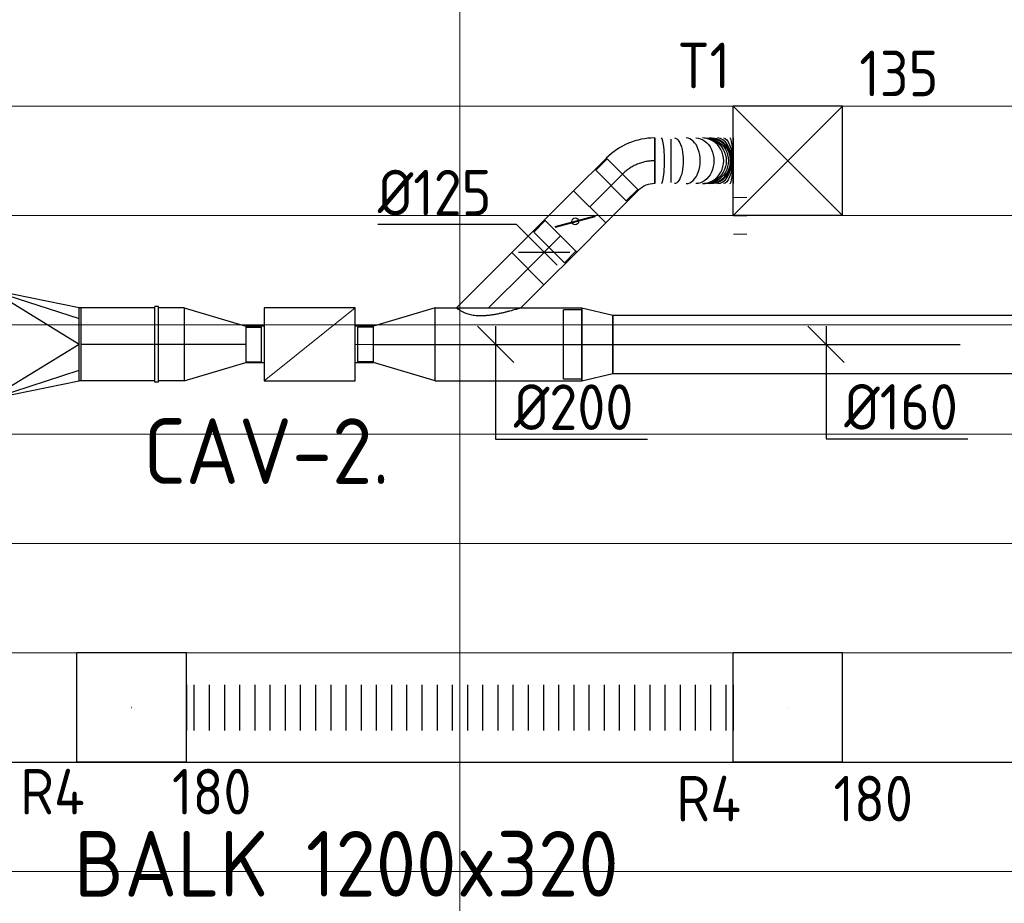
# Model space of a CAD drawing. Header units: millimetres. Extents: x -72915 to 21022, y 6278 to 52916.
# Tile 42 of 60: x -26823 to -24122, y 15562 to 17985. Entities that reach past the tile are written whole.
import ezdxf
from ezdxf.enums import TextEntityAlignment as Align

# ---------------------------------------------------------------- set-up
doc = ezdxf.new("R2010")
doc.units = ezdxf.units.MM
doc.header["$LTSCALE"] = 50
doc.linetypes.add('CENTER2', pattern=[28.575, 19.05, -3.175, 3.175, -3.175])
for name, color, linetype in [('4plfd', 254, 'Continuous'), ('WL570---_RETOUR', 100, 'Continuous'), ('WL570---_RETOUR_HL', 1, 'Continuous'), ('WL570---_TOEVOER', 200, 'Continuous'), ('WL570---_TOEVOER_HL', 1, 'Continuous'), ('WL570---_TOEVOER_RST', 200, 'Continuous'), ('WL570---_TOEVOER_RST_HL', 1, 'Continuous'), ('WM570---', 2, 'Continuous'), ('WM570---_RETOUR_PR', 2, 'Continuous'), ('WM570---_TOEVOER', 2, 'Continuous'), ('WM570---_TOEVOER_PR', 2, 'Continuous'), ('WM570---_TOEVOER_RST_PR', 1, 'Continuous')]:
    doc.layers.add(name, color=color, linetype=linetype)
doc.layers.add('WL570---_BESTAAND-HARTLIJN', color=161, linetype='Continuous', lineweight=0)
doc.layers.add('WL570---_BESTAAND-TOEVOER', color=180, linetype='Continuous', lineweight=0)
doc.styles.add('BURO-025', font='ISO96.shx', dxfattribs={"height": 125})
doc.styles.add('ISO', font='ISO', dxfattribs={"height": 162})
doc.styles.add('MAATVOERING', font='ISO')

# ---------------------------------------------------------------- blocks, each defined once
blk = doc.blocks.new('VBX1001000010025000')
blk.add_lwpolyline([(50, -100), (300, -100), (300, 100), (50, 100)], close=True)
for points in [[(50, 50), (0, 50), (0, -50), (50, -50)], [(300, -50), (350, -50), (350, 50), (300, 50)]]:
    blk.add_lwpolyline(points)
at = {"layer": 'WL570---_BESTAAND-HARTLIJN'}
blk.add_line((300, 0), (350, 0), dxfattribs=at)
at = {"layer": 'WL570---_BESTAAND-TOEVOER'}
blk.add_line((50, -100), (300, 100), dxfattribs=at)
blk = doc.blocks.new('KARO')
for p, q in [((1, 0.5), (0, 0.5)), ((0, -0.5), (1, -0.5))]:
    blk.add_line(p, q)
at = {"invisible_edges": 15}
blk.add_3dface([(0, 0.5), (0, -0.5), (1, -0.5), (1, 0.5)], dxfattribs=at)
at = {"layer": 'WL570---_BESTAAND-HARTLIJN'}
blk.add_line((0, 0), (1, 0), dxfattribs=at)
blk = doc.blocks.new('Groep-73')
at = {"color": 8, "linetype": 'Continuous', "lineweight": 13}
for p, q in [((-22154.9, 16299.1), (-54820.8, 16299.1)), ((-22154.9, 15999.1), (-54820.8, 15999.1)), ((-22154.9, 15699.1), (-54820.8, 15699.1)), ((-22154.9, 15399.1), (-54820.8, 15399.1)), ((-65620, 15099.1), (-22154.9, 15099.1)), ((-22154.9, 14799.1), (-65620, 14799.1)), ((-22154.9, 14499.1), (-65620, 14499.1)), ((-22154.9, 14199.1), (-65620, 14199.1))]:
    blk.add_line(p, q, dxfattribs=at)
blk = doc.blocks.new('Groep-79')
at = {"color": 8, "linetype": 'Continuous', "lineweight": 13}
blk.add_line((-27854.9, 18999.1), (-27854.9, 9740.1), dxfattribs=at)
at = {"color": 8}
blk.add_blockref('Groep-73', (0, 0), dxfattribs=at)
blk = doc.blocks.new('Block plafond 1e verd')
at = {"layer": '4plfd'}
blk.add_blockref('Groep-79', (22004.9, -19149), dxfattribs=at)
blk = doc.blocks.new('*U426')
at = {"color": 0, "ltscale": 10}
for p, q in [((150, 150, -2500), (-150, 150, -2500)), ((-150, -150, -2500), (-150, 150, -2500)), ((150, -150, -2500), (-150, 150, -2500)), ((-150, -150, -2500), (150, 150, -2500)), ((150, -150, -2500), (150, 150, -2500)), ((150, -150, -2500), (-150, -150, -2500))]:
    blk.add_line(p, q, dxfattribs=at)
at = {"layer": 'WL570---_TOEVOER_RST_HL', "linetype": 'CENTER2'}
blk.add_circle((0, 0, -2500), 0.075, dxfattribs=at)
at = {"layer": 'WL570---_TOEVOER_RST', "color": 2, "style": 'BURO-025'}
for tag in ['MC', 'Q']:
    blk.add_attdef(tag, text='', height=125, dxfattribs=at).set_placement((0, 0), align=Align.MIDDLE)
at = {"layer": 'WM570---_TOEVOER_RST_PR', "color": 2, "style": 'BURO-025'}
blk.add_attdef('POSNR', text='', height=125, dxfattribs=at).set_placement((0, 0), align=Align.MIDDLE)
blk = doc.blocks.new('*U435')
at = {"color": 0, "ltscale": 10}
for p, q in [((150, 150, -150), (-150, 150, -150)), ((-150, -150, -150), (-150, 150, -150)), ((150, -150, -150), (150, 150, -150)), ((150, -150, -150), (-150, -150, -150))]:
    blk.add_line(p, q, dxfattribs=at)
at = {"layer": 'WL570---_RETOUR_HL', "linetype": 'CENTER2'}
blk.add_circle((0, 0, -150), 0.075, dxfattribs=at)
at = {"layer": 'WL570---_RETOUR', "color": 2, "style": 'BURO-025'}
for tag in ['MC', 'Q']:
    blk.add_attdef(tag, text='', height=125, dxfattribs=at).set_placement((0, 0), align=Align.MIDDLE)
at = {"layer": 'WM570---_RETOUR_PR', "color": 2, "style": 'BURO-025'}
blk.add_attdef('POSNR', text='', height=125, dxfattribs=at).set_placement((0, 0), align=Align.MIDDLE)
blk = doc.blocks.new('*U436')
at = {"color": 0, "ltscale": 10}
for p, q in [((150, 150, -150), (-150, 150, -150)), ((-150, -150, -150), (-150, 150, -150)), ((150, -150, -150), (150, 150, -150)), ((150, -150, -150), (-150, -150, -150))]:
    blk.add_line(p, q, dxfattribs=at)
at = {"layer": 'WL570---_RETOUR_HL', "linetype": 'CENTER2'}
blk.add_circle((0, 0, -150), 0.075, dxfattribs=at)
at = {"layer": 'WL570---_RETOUR', "color": 2, "style": 'BURO-025'}
for tag in ['MC', 'Q']:
    blk.add_attdef(tag, text='', height=125, dxfattribs=at).set_placement((0, 0), align=Align.MIDDLE)
at = {"layer": 'WM570---_RETOUR_PR', "color": 2, "style": 'BURO-025'}
blk.add_attdef('POSNR', text='', height=125, dxfattribs=at).set_placement((0, 0), align=Align.MIDDLE)
blk = doc.blocks.new('*U437')
at = {"color": 0, "ltscale": 10}
for p, q in [((0, 62.5, -150), (0, -62.5, -150)), ((20.8, 62.5, -150), (20.8, -62.5, -150)), ((62.5, 62.5, -150), (62.5, -62.5, -150)), ((104.2, 62.5, -150), (104.2, -62.5, -150)), ((145.8, 62.5, -150), (145.8, -62.5, -150)), ((187.5, 62.5, -150), (187.5, -62.5, -150)), ((229.2, 62.5, -150), (229.2, -62.5, -150)), ((270.8, 62.5, -150), (270.8, -62.5, -150)), ((312.5, 62.5, -150), (312.5, -62.5, -150)), ((354.2, 62.5, -150), (354.2, -62.5, -150)), ((395.8, 62.5, -150), (395.8, -62.5, -150)), ((437.5, 62.5, -150), (437.5, -62.5, -150)), ((479.2, 62.5, -150), (479.2, -62.5, -150)), ((520.8, 62.5, -150), (520.8, -62.5, -150)), ((562.5, 62.5, -150), (562.5, -62.5, -150)), ((604.2, 62.5, -150), (604.2, -62.5, -150)), ((645.8, 62.5, -150), (645.8, -62.5, -150)), ((687.5, 62.5, -150), (687.5, -62.5, -150)), ((729.2, 62.5, -150), (729.2, -62.5, -150)), ((770.8, 62.5, -150), (770.8, -62.5, -150)), ((812.5, 62.5, -150), (812.5, -62.5, -150)), ((854.2, 62.5, -150), (854.2, -62.5, -150)), ((895.8, 62.5, -150), (895.8, -62.5, -150)), ((937.5, 62.5, -150), (937.5, -62.5, -150)), ((979.2, 62.5, -150), (979.2, -62.5, -150)), ((1020.8, 62.5, -150), (1020.8, -62.5, -150)), ((1062.5, 62.5, -150), (1062.5, -62.5, -150)), ((1104.2, 62.5, -150), (1104.2, -62.5, -150)), ((1145.8, 62.5, -150), (1145.8, -62.5, -150)), ((1187.5, 62.5, -150), (1187.5, -62.5, -150)), ((1229.2, 62.5, -150), (1229.2, -62.5, -150)), ((1270.8, 62.5, -150), (1270.8, -62.5, -150)), ((1312.5, 62.5, -150), (1312.5, -62.5, -150)), ((1354.2, 62.5, -150), (1354.2, -62.5, -150)), ((1395.8, 62.5, -150), (1395.8, -62.5, -150)), ((1437.5, 62.5, -150), (1437.5, -62.5, -150)), ((1479.2, 62.5, -150), (1479.2, -62.5, -150)), ((1500, 62.5, -150), (1500, -62.5, -150))]:
    blk.add_line(p, q, dxfattribs=at)
at = {"layer": 'WM570---_RETOUR_PR', "color": 2, "style": 'BURO-025'}
blk.add_attdef('POSNR', text='', height=125, dxfattribs=at).set_placement((0, 0), align=Align.MIDDLE)
blk = doc.blocks.new('*U490')
at = {"color": 0, "ltscale": 10}
for p, q in [((0, 88.4, -2700), (151.7, -63.3, -2700)), ((151.7, -63.3, -2700), (63.3, -151.7, -2700)), ((0, -88.4, -2700), (63.3, -151.7, -2700))]:
    blk.add_line(p, q, dxfattribs=at)
blk.add_spline([(-0.2, -87.7, -2700), (-0.8, -85.8, -2700), (-1.8, -82.6, -2700), (-3.1, -78.1, -2700), (-4.7, -72.6, -2700), (-6.6, -66, -2700), (-8.7, -58.4, -2700), (-10.8, -50, -2700), (-13.1, -41, -2700), (-15.2, -31.5, -2700), (-17.2, -21.7, -2700), (-19, -11.7, -2700), (-20.4, -1.8, -2700), (-21.4, 8, -2700), (-21.9, 17.4, -2700), (-21.9, 26.4, -2700), (-21.4, 34.8, -2700), (-20.4, 42.5, -2700), (-19, 49.7, -2700), (-17.2, 56.2, -2700), (-15.2, 62, -2700), (-13.1, 67.2, -2700), (-10.8, 71.7, -2700), (-8.7, 75.7, -2700), (-6.6, 79.1, -2700), (-4.7, 82, -2700), (-3.1, 84.3, -2700), (-1.8, 86.1, -2700), (-0.8, 87.4, -2700), (-0.2, 88.1, -2700), (0, 88.4, -2700)], degree=3, dxfattribs=at)
at = {"layer": 'WL570---_TOEVOER_HL', "linetype": 'CENTER2'}
blk.add_line((0, 0, -2700), (107.5, -107.5, -2700), dxfattribs=at)
at = {"layer": 'WM570---_TOEVOER_PR', "color": 2, "style": 'BURO-025'}
blk.add_attdef('POSNR', text='', height=125, dxfattribs=at).set_placement((0, 0), align=Align.MIDDLE)
blk = doc.blocks.new('*U491')
at = {"color": 0, "ltscale": 10}
for p, q in [((0, 62.5, -2700), (127, 62.5, -2700)), ((127, 62.5, -2700), (127, -62.5, -2700)), ((0, -62.5, -2700), (127, -62.5, -2700))]:
    blk.add_line(p, q, dxfattribs=at)
at = {"layer": 'WL570---_TOEVOER_HL', "linetype": 'CENTER2'}
blk.add_line((0, 0, -2700), (127, 0, -2700), dxfattribs=at)
at = {"layer": 'WM570---_TOEVOER_PR', "color": 2, "style": 'BURO-025'}
blk.add_attdef('POSNR', text='', height=125, dxfattribs=at).set_placement((0, 0), align=Align.MIDDLE)
blk = doc.blocks.new('*U492')
at = {"ltscale": 10}
for p, q in [((-56.4, 62.5, -2700), (56.4, 62.5, -2700)), ((-56.4, -62.5, -2700), (-56.4, 62.5, -2700)), ((56.4, 62.5, -2700), (56.4, -62.5, -2700)), ((56.4, 59.4, -2700), (100.7, 59.4, -2700)), ((100.7, 59.4, -2700), (100.7, -59.4, -2700)), ((-49.4, 27.3, -2700), (-48.4, 29.1, -2700)), ((48.4, -29.1, -2700), (-49.4, 27.3, -2700)), ((49.4, -27.3, -2700), (-48.4, 29.1, -2700)), ((48.4, -29.1, -2700), (49.4, -27.3, -2700)), ((-56.4, -62.5, -2700), (56.4, -62.5, -2700)), ((56.4, -59.4, -2700), (100.7, -59.4, -2700))]:
    blk.add_line(p, q, dxfattribs=at)
blk.add_circle((0, 0, -2700), 9.41, dxfattribs=at)
at = {"layer": 'WL570---_TOEVOER', "color": 2, "style": 'BURO-025'}
blk.add_attdef('I', text='', height=125, dxfattribs=at).set_placement((0, 0), align=Align.MIDDLE)
at = {"layer": 'WM570---_TOEVOER_PR', "color": 2, "style": 'BURO-025'}
blk.add_attdef('POSNR', text='', height=125, dxfattribs=at).set_placement((0, 0), align=Align.MIDDLE)
blk = doc.blocks.new('*U493')
at = {"color": 0, "ltscale": 10}
for p, q in [((0, 62.5, -2700), (127, 62.5, -2700)), ((127, 62.5, -2700), (127, -62.5, -2700)), ((0, -62.5, -2700), (127, -62.5, -2700))]:
    blk.add_line(p, q, dxfattribs=at)
at = {"layer": 'WL570---_TOEVOER_HL', "linetype": 'CENTER2'}
blk.add_line((0, 0, -2700), (127, 0, -2700), dxfattribs=at)
at = {"layer": 'WM570---_TOEVOER_PR', "color": 2, "style": 'BURO-025'}
blk.add_attdef('POSNR', text='', height=125, dxfattribs=at).set_placement((0, 0), align=Align.MIDDLE)
blk = doc.blocks.new('*U494')
at = {"color": 0, "ltscale": 10}
for p, q in [((-5.4, 78.6, -2700), (26, 109.9, -2700)), ((26, 109.9, -2700), (109.9, 26, -2700)), ((-96.1, -59.4, -2700), (-96.1, 59.4, -2700)), ((-51.8, -62.5, -2700), (-51.8, 62.5, -2700)), ((-7.6, 80.8, -2700), (80.8, -7.6, -2700)), ((-5.4, 78.6, -2700), (78.6, -5.4, -2700)), ((78.6, -5.4, -2700), (109.9, 26, -2700))]:
    blk.add_line(p, q, dxfattribs=at)
for radius in [62.6, 187.6]:
    blk.add_arc((-51.8, 125.1, -2700), radius, 270, 315, dxfattribs=at)
at = {"layer": 'WL570---_TOEVOER_HL', "linetype": 'CENTER2'}
blk.add_arc((-51.8, 125.1, -2700), 125.1, 270, 315, dxfattribs=at)
at = {"layer": 'WM570---_TOEVOER_PR', "color": 2, "style": 'BURO-025'}
blk.add_attdef('POSNR', text='', height=125, dxfattribs=at).set_placement((0, 0), align=Align.MIDDLE)
blk = doc.blocks.new('*U495')
at = {"color": 0, "ltscale": 10}
for p, q in [((0, -62.5, -2700), (0, 62.5, -2700)), ((215.5, 62.5, -2700), (215.5, -62.5, -2700))]:
    blk.add_line(p, q, dxfattribs=at)
for centre, major_axis, ratio, start_param, end_param in [((18.5, 0, -2700), (0, -62.5), 0.131512, 0, 3.141593), ((86.3, 0, -2700), (0, -62.5), 0.613451, 0, 3.141593), ((131, 0, -2700), (0, -62.5), 0.931354, 0, 3.141593), ((150, 0, -2700), (0, 62.5), 0.931354, 3.141593, 6.283185), ((172.4, 0, -2700), (0, 62.5), 0.613451, 3.141593, 6.283185), ((206.3, 0, -2700), (0, 62.5), 0.131512, 3.141593, 6.283185)]:
    blk.add_ellipse(centre, major_axis=major_axis, ratio=ratio, start_param=start_param, end_param=end_param, dxfattribs=at)
at = {"color": 0, "ltscale": 10, "extrusion": (0, 0, -1)}
for centre, major_axis, ratio, start_param, end_param in [((54.2, 0, -2700), (0, 62.5), 0.385593, 0, 3.141593), ((112.5, 0, -2700), (0, 62.5), 0.799591, 0, 3.141593), ((135.8, 0, -2700), (0, 62.5), 0.965568, 0, 3.141593), ((141.7, 0, -2700), (0, 62.5), 0.965568, 0, 3.141593), ((159.3, 0, -2700), (0, -62.5), 0.799591, 3.141593, 6.283185), ((188.4, 0, -2700), (0, -62.5), 0.385593, 3.141593, 6.283185)]:
    blk.add_ellipse(centre, major_axis=major_axis, ratio=ratio, start_param=start_param, end_param=end_param, dxfattribs=at)
at = {"layer": 'WM570---_TOEVOER_PR', "color": 2, "style": 'BURO-025'}
blk.add_attdef('POSNR', text='', height=125, dxfattribs=at).set_placement((0, 0), align=Align.MIDDLE)
blk = doc.blocks.new('*U496')
at = {"color": 0, "ltscale": 10}
for p, q in [((169, 100, -2700), (0, 50, -2700)), ((169, -100, -2700), (169, 100, -2700)), ((0, 47.5, -2700), (-42.6, 47.5, -2700)), ((-42.6, -47.5, -2700), (-42.6, 47.5, -2700)), ((-42.6, -47.5, -2700), (-42.6, 47.5, -2700)), ((0, -50, -2700), (0, 50, -2700)), ((0, -47.5, -2700), (-42.6, -47.5, -2700)), ((169, -100, -2700), (0, -50, -2700))]:
    blk.add_line(p, q, dxfattribs=at)
at = {"layer": 'WL570---_TOEVOER_HL', "linetype": 'CENTER2'}
blk.add_line((0, 0, -2700), (169, 0, -2700), dxfattribs=at)
for centre in [(0, 0, -2700), (169, 0, -2700)]:
    blk.add_circle(centre, 0.075, dxfattribs=at)
at = {"layer": 'WM570---_TOEVOER_PR', "color": 2, "style": 'BURO-025'}
blk.add_attdef('POSNR', text='', height=125, dxfattribs=at).set_placement((0, 0), align=Align.MIDDLE)
blk = doc.blocks.new('*U497')
at = {"color": 0, "ltscale": 10}
for p, q in [((0, 100, -2700), (402.2, 100, -2700)), ((0, -100, -2700), (0, 100, -2700)), ((402.2, 100, -2700), (402.2, -100, -2700)), ((0, -100, -2700), (402.2, -100, -2700))]:
    blk.add_line(p, q, dxfattribs=at)
at = {"layer": 'WL570---_TOEVOER_HL', "linetype": 'CENTER2'}
blk.add_line((0, 0, -2700), (402.2, 0, -2700), dxfattribs=at)
at = {"layer": 'WM570---_TOEVOER_PR', "color": 2, "style": 'BURO-025'}
blk.add_attdef('POSNR', text='', height=125, dxfattribs=at).set_placement((0, 0), align=Align.MIDDLE)
blk = doc.blocks.new('*U498')
at = {"color": 0, "ltscale": 10}
for p, q in [((0, 95, -2700), (-49.5, 95, -2700)), ((-49.5, -95, -2700), (-49.5, 95, -2700)), ((-49.5, -95, -2700), (-49.5, 95, -2700)), ((0, 100, -2700), (85.2, 80, -2700)), ((0, 100, -2700), (0, -100, -2700)), ((85.2, 80, -2700), (85.2, -80, -2700)), ((0, -100, -2700), (85.2, -80, -2700)), ((0, -95, -2700), (-49.5, -95, -2700))]:
    blk.add_line(p, q, dxfattribs=at)
at = {"layer": 'WL570---_TOEVOER_HL', "linetype": 'CENTER2'}
blk.add_line((0, 0, -2700), (85.2, 0, -2700), dxfattribs=at)
for centre in [(0, 0, -2700), (85.2, 0, -2700)]:
    blk.add_circle(centre, 0.075, dxfattribs=at)
at = {"layer": 'WM570---_TOEVOER_PR', "color": 2, "style": 'BURO-025'}
blk.add_attdef('POSNR', text='', height=125, dxfattribs=at).set_placement((0, 0), align=Align.MIDDLE)
blk = doc.blocks.new('*U502')
at = {"color": 0, "ltscale": 10}
for p, q in [((0, 80, -2700), (1745.3, 80, -2700)), ((0, -80, -2700), (0, 80, -2700)), ((1745.3, 80, -2700), (1745.3, -80, -2700)), ((0, -80, -2700), (1745.3, -80, -2700))]:
    blk.add_line(p, q, dxfattribs=at)
at = {"layer": 'WL570---_TOEVOER_HL', "linetype": 'CENTER2'}
blk.add_line((0, 0, -2700), (1745.3, 0, -2700), dxfattribs=at)
at = {"layer": 'WM570---_TOEVOER_PR', "color": 2, "style": 'BURO-025'}
blk.add_attdef('POSNR', text='', height=125, dxfattribs=at).set_placement((0, 0), align=Align.MIDDLE)
blk = doc.blocks.new('*U509')
at = {"layer": 'WM570---_TOEVOER', "color": 0, "ltscale": 10}
for p, q in [((50, -50), (-50, 50)), ((0, 50), (0, -259.7)), ((0, -259.7), (416.1, -259.7))]:
    blk.add_line(p, q, dxfattribs=at)
at = {"layer": 'WM570---_TOEVOER', "color": 0, "style": 'BURO-025'}
blk.add_text('%%c200', height=125, dxfattribs=at).set_placement((50, -234.7))
blk = doc.blocks.new('*U510')
at = {"layer": 'WM570---_TOEVOER', "color": 0, "ltscale": 10}
for p, q in [((50, -50), (-50, 50)), ((0, 50), (0, -259)), ((0, -259), (389.3, -259))]:
    blk.add_line(p, q, dxfattribs=at)
at = {"layer": 'WM570---_TOEVOER', "color": 0, "style": 'BURO-025'}
blk.add_text('%%c160', height=125, dxfattribs=at).set_placement((50, -234))
blk = doc.blocks.new('*U512')
at = {"layer": 'WM570---_TOEVOER', "color": 0, "ltscale": 10}
for p, q in [((-76.2, 76.2), (-456.5, 76.2)), ((35.4, -35.4), (-76.2, 76.2)), ((-70.7, 0), (70.7, 0))]:
    blk.add_line(p, q, dxfattribs=at)
at = {"layer": 'WM570---_TOEVOER', "color": 0, "style": 'BURO-025'}
blk.add_text('%%c125', height=125, dxfattribs=at).set_placement((-456.5, 101.2))
blk = doc.blocks.new('*U888')
at = {"color": 0, "ltscale": 10}
for p, q in [((-5, 104), (5, 104)), ((-5, 104), (-5, -104)), ((-5, 104), (-5, -104)), ((5, 104), (5, -104)), ((5, 104), (5, -104)), ((-5, -104), (5, -104))]:
    blk.add_line(p, q, dxfattribs=at)
at = {"layer": 'WL570---_TOEVOER_HL', "linetype": 'CENTER2'}
blk.add_line((-5, 0), (5, 0), dxfattribs=at)
at = {"layer": 'WM570---_TOEVOER_PR', "color": 2, "style": 'BURO-025'}
blk.add_attdef('POSNR', text='', height=125, dxfattribs=at).set_placement((0, 0), align=Align.MIDDLE)
blk = doc.blocks.new('*U889')
at = {"color": 0, "ltscale": 10}
for p, q in [((0, 100), (70.6, 100)), ((0, -100), (0, 100)), ((0, -100), (70.6, -100))]:
    blk.add_line(p, q, dxfattribs=at)
at = {"layer": 'WL570---_TOEVOER_HL', "linetype": 'CENTER2'}
blk.add_line((0, 0), (70.6, 0), dxfattribs=at)
at = {"layer": 'WM570---_TOEVOER_PR', "color": 2, "style": 'BURO-025'}
blk.add_attdef('POSNR', text='', height=125, dxfattribs=at).set_placement((0, 0), align=Align.MIDDLE)
blk = doc.blocks.new('*U890')
at = {"color": 0, "ltscale": 10}
for p, q in [((169, 100), (0, 50)), ((169, -100), (169, 100)), ((0, 47.5), (-42.6, 47.5)), ((-42.6, -47.5), (-42.6, 47.5)), ((-42.6, -47.5), (-42.6, 47.5)), ((0, -50), (0, 50)), ((0, -47.5), (-42.6, -47.5)), ((169, -100), (0, -50))]:
    blk.add_line(p, q, dxfattribs=at)
at = {"layer": 'WL570---_TOEVOER_HL', "linetype": 'CENTER2'}
blk.add_line((0, 0), (169, 0), dxfattribs=at)
for centre in [(0, 0), (169, 0)]:
    blk.add_circle(centre, 0.075, dxfattribs=at)
at = {"layer": 'WM570---_TOEVOER_PR', "color": 2, "style": 'BURO-025'}
blk.add_attdef('POSNR', text='', height=125, dxfattribs=at).set_placement((0, 0), align=Align.MIDDLE)
blk = doc.blocks.new('*U891')
at = {"color": 0, "ltscale": 10}
for p, q in [((0, 100), (202.1, 100)), ((202.1, 100), (202.1, -100)), ((0, -100), (202.1, -100))]:
    blk.add_line(p, q, dxfattribs=at)
at = {"layer": 'WL570---_TOEVOER_HL', "linetype": 'CENTER2'}
blk.add_line((0, 0), (202.1, 0), dxfattribs=at)
at = {"layer": 'WM570---_TOEVOER_PR', "color": 2, "style": 'BURO-025'}
blk.add_attdef('POSNR', text='', height=125, dxfattribs=at).set_placement((0, 0), align=Align.MIDDLE)
blk = doc.blocks.new('*U898')
at = {"color": 0, "ltscale": 10}
for p, q in [((45, 150), (-5, 150)), ((-5, -150), (-5, 150)), ((290, 0), (45, 150)), ((45, 150), (290, 70.7)), ((290, 100), (45, 150)), ((45, -150), (45, 150)), ((295, 100), (290, 100)), ((290, -100), (290, 100)), ((295, -100), (295, 100)), ((290, 0), (45, -150)), ((45, -150), (290, -70.7)), ((45, -150), (290, -100)), ((295, -100), (290, -100)), ((45, -150), (-5, -150))]:
    blk.add_line(p, q, dxfattribs=at)
at = {"layer": 'WM570---_TOEVOER_PR', "color": 2, "style": 'BURO-025'}
blk.add_attdef('POSNR', text='', height=125, dxfattribs=at).set_placement((0, 0), align=Align.MIDDLE)

msp = doc.modelspace()

# ---------------------------------------------------------------- linework, layer by layer
msp.add_line((-63469.2, 15948.4), (-20816.9, 15948.4))

# ---------------------------------------------------------------- block references
at = {"layer": 'WL570---_BESTAAND-TOEVOER', "xscale": 36.58585894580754, "yscale": 100, "zscale": 100}
msp.add_blockref('KARO', (-24864.8, 17447.3), dxfattribs=at)
at = {"layer": 'WL570---_RETOUR'}
ref = msp.add_blockref('*U436', (-26515.4, 16098.4, 150), dxfattribs=at)
ref.add_attrib('POSNR', 'R4', dxfattribs={"layer": 'WM570---_RETOUR_PR', "color": 2, "height": 125, "style": 'BURO-025'}).set_placement((-26732.7, 15868), align=Align.MIDDLE)
ref.add_attrib('Q', '180', dxfattribs={"color": 2, "height": 125, "style": 'BURO-025'}).set_placement((-26295.9, 15868), align=Align.MIDDLE)
ref = msp.add_blockref('*U435', (-24715.4, 16098.4, 150), dxfattribs=at)
ref.add_attrib('POSNR', 'R4', dxfattribs={"layer": 'WM570---_RETOUR_PR', "color": 2, "height": 125, "style": 'BURO-025'}).set_placement((-24932.7, 15849), align=Align.MIDDLE)
ref.add_attrib('Q', '180', dxfattribs={"color": 2, "height": 125, "style": 'BURO-025'}).set_placement((-24481.5, 15849), align=Align.MIDDLE)
msp.add_blockref('*U437', (-26365.4, 16098.4, 150), dxfattribs=at)
at = {"layer": 'WL570---_TOEVOER'}
ref = msp.add_blockref('*U426', (-24715.4, 17598.4, 2500), dxfattribs=at)
ref.add_attrib('Q', '135', (-24519.7, 17775.4), dxfattribs={"layer": 'WL570---_TOEVOER_RST', "color": 2, "height": 125, "style": 'BURO-025'})
ref.add_attrib('MC', 'T1', (-25018.7, 17797.4), dxfattribs={"layer": 'WL570---_TOEVOER_RST', "color": 2, "height": 125, "style": 'BURO-025'})
for name, p, rotation in [('*U494', (-25132.7, 17598.4, 2700), 180), ('*U493', (-25259.1, 17472, 2700), 44.99999999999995), ('*U492', (-25299, 17432.1, 2700), 225), ('*U491', (-25339, 17392.2, 2700), 224.9999999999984), ('*U490', (-25536.3, 17194.8, 2700), 90), ('*U891', (-26452, 17094.8), 180), ('*U888', (-26447, 17094.8), 180), ('*U889', (-26371.4, 17094.8), 180), ('*U890', (-26202.4, 17094.8), 180)]:
    msp.add_blockref(name, p, dxfattribs=dict(at, rotation=rotation))
for name, p in [('*U495', (-25080.9, 17598.4, 2700)), ('*U898', (-26949.1, 17094.8)), ('VBX1001000010025000', (-26202.4, 17094.8)), ('*U496', (-25852.4, 17094.8, 2700)), ('*U497', (-25683.4, 17094.8, 2700)), ('*U498', (-25281.1, 17094.8, 2700)), ('*U502', (-25195.9, 17094.8, 2700))]:
    msp.add_blockref(name, p, dxfattribs=at)
at = {"layer": 'WM570---_TOEVOER'}
for name, p in [('Block plafond 1e verd', (-19765.4, 20598.3)), ('*U512', (-25383.9, 17347.3)), ('*U509', (-25517.1, 17094.8, 2700)), ('*U510', (-24611, 17094.8, 2700))]:
    msp.add_blockref(name, p, dxfattribs=at)

# ---------------------------------------------------------------- texts
at = {"layer": 'WM570---', "style": 'ISO'}
msp.add_text('BALK 1200x320', height=180, dxfattribs=at).set_placement((-26673.6, 15580))
at = {"layer": 'WM570---_TOEVOER', "style": 'MAATVOERING'}
msp.add_text('CAV-2.', height=180, dxfattribs=at).set_placement((-26483, 16712))

doc.saveas('drawing.dxf')
